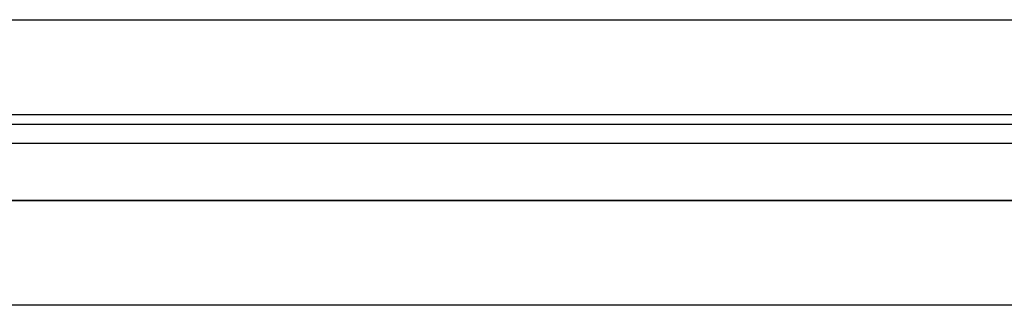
# Model space of a CAD drawing. Header units: millimetres. Extents: x -93 to 0, y 0 to 191.
# Tile 118 of 150: x -80 to -70, y 187 to 190. Entities that reach past the tile are written whole.
import ezdxf

# ---------------------------------------------------------------- set-up
doc = ezdxf.new("R2010")
doc.units = ezdxf.units.MM
doc.layers.add('MAIN-1', color=7, linetype='Continuous')
doc.layers.add('MAIN-2', color=7, linetype='Continuous')

msp = doc.modelspace()

# ---------------------------------------------------------------- linework, layer by layer
at = {"layer": 'MAIN-1'}
for p, q in [((-90.5, 190), (-2.5, 190)), ((-2.5, 189), (-90.5, 189))]:
    msp.add_line(p, q, dxfattribs=at)
at = {"layer": 'MAIN-2'}
for p, q in [((-2.5, 189), (-90.5, 189)), ((-3.4, 188.9), (-89.6, 188.9)), ((-10.552, 188.7), (-82.647, 188.7)), ((-91.1, 188.1), (-1.9, 188.1)), ((-3.4, 188.1), (-89.6, 188.1)), ((-5, 187), (-87.4, 187))]:
    msp.add_line(p, q, dxfattribs=at)

doc.saveas('drawing.dxf')
